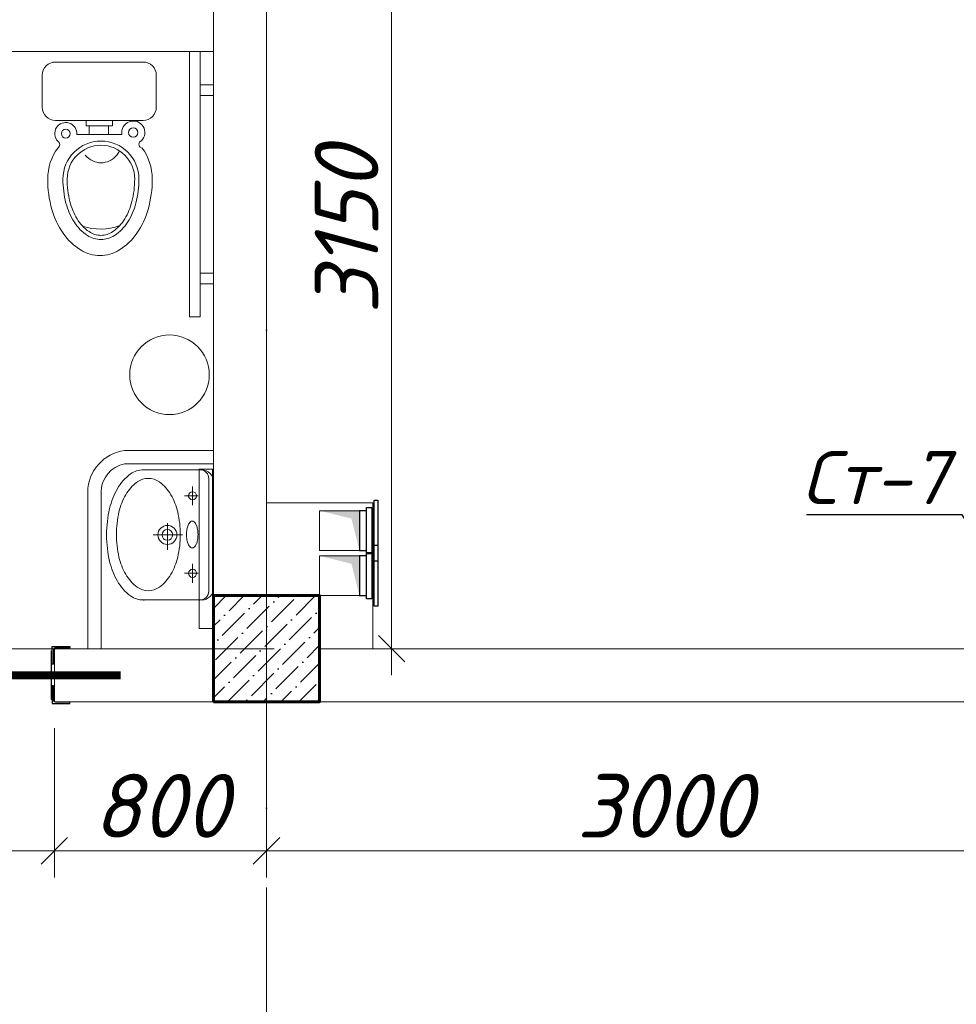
# Model space of a CAD drawing. Header units: millimetres. Extents: x 363306 to 7757304, y 1022887 to 1207196.
# Tile 141 of 256: x 929132 to 932662, y 1077997 to 1081707. Entities that reach past the tile are written whole.
import ezdxf
from ezdxf import colors
from ezdxf.entities.mleader import LeaderData, LeaderLine
from ezdxf.math import Vec2, Vec3

# ---------------------------------------------------------------- set-up
doc = ezdxf.new("R2010")
doc.units = ezdxf.units.MM
doc.linetypes.add('ACAD_ISO10W100', pattern=[18, 12, -3, 0, -3])
for name, color, linetype, lineweight in [('.', 7, 'Continuous', 15), ('5   0.30', 1, 'Continuous', 30), ('ACO-текст', 7, 'Continuous', 20), ('размеры', 12, 'Continuous', 15), ('Сантехника', 150, 'Continuous', 13)]:
    doc.layers.add(name, color=color, linetype=linetype, lineweight=lineweight)
doc.layers.add('0 @ 100', color=7, linetype='Continuous')
doc.layers.add('kcd_tx', color=7, linetype='Continuous')
doc.styles.add('ISOCPEUR', font='isocpeur.TTF')
doc.styles.add('PDF ISOCPEUR Italic', font='isocpeui.ttf')
doc.styles.get("Standard").update_dxf_attribs({"font": 'isocpeui.ttf'})
doc.styles.add('ГОСТ 2.304', font='isocpeui.ttf')
doc.dimstyles.new('Санжар', dxfattribs={"dimtxt": 240, "dimasz": 200, "dimexe": 200, "dimexo": 200, "dimgap": 50, "dimtad": 1, "dimdec": 0, "dimtxsty": 'Standard', "dimblk": 'OBLIQUE', "dimcen": 2.5, "dimdle": 200, "dimclrd": 152, "dimclre": 152, "dimclrt": 152, "dimadec": 0, "dimazin": 0, "dimtfac": 1, "dimtdec": 0, "dimtmove": 0, "dimatfit": 3, "dimldrblk": 'OBLIQUE', "dimfxl": 0, "dimlwd": 0, "dimlwe": 0, "dimarcsym": 0})

# ---------------------------------------------------------------- blocks, each defined once
blk = doc.blocks.new('Раковина')
at = {"layer": 'Сантехника'}
for p, q in [((-272.7, -142), (-272.7, 108.5)), ((272.7, 108.5), (272.7, -142)), ((0, -61.3), (0, 61.3)), ((49.5, 1.4), (-63, 1.4)), ((-161, -127), (-161, -69.9)), ((164.1, -127), (164.1, -69.9)), ((-121.4, -104.1), (-200.6, -104.1)), ((203.6, -104.1), (124.5, -104.1)), ((-239.8, -172), (0, -172)), ((0, -192), (-222.7, -192)), ((239.8, -172), (0, -172)), ((222.7, -192), (0, -192))]:
    blk.add_line(p, q, dxfattribs=at)
for centre, radius in [((0, 1.4), 39.9), ((0, 1.4), 22.4), ((-161, -104.1), 17.1), ((164.1, -104.1), 17.1)]:
    blk.add_circle(centre, radius, dxfattribs=at)
for centre, radius, start, end in [((-1.8, -218.2), 474.6, 90, 103.2739), ((-1.8, -218.2), 474.6, 89.7855, 90), ((1.8, -218.2), 474.6, 90, 90.2145), ((1.8, -218.2), 474.6, 76.7261, 90), ((-95.9, 39.7), 197.4, 119.663, 143.9722), ((-39.1, -60), 312.1, 103.2739, 119.663), ((1.5, -196.6), 412, 90, 103.2739), ((1.5, -196.6), 412, 76.7261, 90), ((39.1, -60), 312.1, 60.337, 76.7261), ((95.9, 39.7), 197.4, 36.0278, 60.337), ((-80.1, 27.3), 171.3, 119.663, 143.9722), ((-30.9, -59.3), 270.9, 103.2739, 119.663), ((33.9, -59.3), 270.9, 60.337, 76.7261), ((83.2, 27.3), 171.3, 36.0278, 60.337), ((-181.5, 102), 91.5, 143.9722, 180), ((-154.5, 81.3), 79.4, 143.9722, 180), ((157.6, 81.3), 79.4, 0, 36.0278), ((181.5, 102), 91.5, 0, 36.0278), ((-181.5, 102), 91.5, 180, 184.1196), ((181.5, 102), 91.5, 355.8804, 0), ((-154.5, 81.3), 79.4, 180, 216.0278), ((157.6, 81.3), 79.4, 323.9722, 0), ((-80.1, 135.4), 171.3, 216.0278, 240.337), ((83.2, 135.4), 171.3, 299.663, 323.9722), ((-30.9, 221.9), 270.9, 240.337, 256.7261), ((33.9, 221.9), 270.9, 283.2739, 299.663), ((1.5, 359.2), 412, 256.7261, 270), ((-7.8, -156), 76.8, 100.124, 113.3198), ((1.5, -208.6), 130.2, 90, 100.124), ((1.5, 359.2), 412, 270, 283.2739), ((1.5, -208.6), 130.2, 79.876, 90), ((10.9, -156), 76.8, 66.6802, 79.876), ((-43.2, -102.7), 11.5, 136.143, 180), ((-43.2, -102.7), 11.5, 180, 223.857), ((-22.1, -123.1), 40.8, 113.3198, 136.143), ((-22.1, -82.4), 40.8, 223.857, 246.6802), ((-7.8, -49.4), 76.8, 246.6802, 259.876), ((10.9, -49.4), 76.8, 280.124, 293.3198), ((25.2, -123.1), 40.8, 43.857, 66.6802), ((25.2, -82.4), 40.8, 293.3198, 316.143), ((46.3, -102.7), 11.5, 0, 43.857), ((46.3, -102.7), 11.5, 316.143, 0), ((-235.8, -135.2), 37.1, 180, 270), ((-222.7, -142), 50, 180, 270), ((1.5, 3.2), 130.2, 259.876, 270), ((1.5, 3.2), 130.2, 270, 280.124), ((222.7, -142), 50, 270, 0), ((235.8, -135.2), 37.1, 270, 0)]:
    blk.add_arc(centre, radius, start, end, dxfattribs=at)
blk = doc.blocks.new('42')
at = {"layer": 'Сантехника', "lineweight": 15, "ltscale": 5}
for p, q in [((16810613.9, -7008752.9), (16810733.9, -7008752.9)), ((16810613.9, -7008752.9), (16810733.9, -7008752.9)), ((16810563.9, -7009132.9), (16810563.9, -7008802.9)), ((16810563.9, -7009132.9), (16810563.9, -7008802.9)), ((16810783.9, -7008802.9), (16810783.9, -7009132.9)), ((16810783.9, -7008802.9), (16810783.9, -7009132.9)), ((16810836.8, -7008930.3), (16810836.8, -7008883.1)), ((16810836.8, -7008930.3), (16810836.8, -7008883.1)), ((16810783.9, -7008918.1), (16810804.6, -7008918.1)), ((16810783.9, -7009017.7), (16810783.9, -7008918.1)), ((16810783.9, -7008918.1), (16810804.6, -7008918.1)), ((16810783.9, -7009017.7), (16810783.9, -7008918.1)), ((16810804.6, -7008918.1), (16810804.6, -7008930.3)), ((16810804.6, -7008918.1), (16810804.6, -7008930.3)), ((16810804.6, -7008930.3), (16810836.8, -7008930.3)), ((16810804.6, -7008930.3), (16810804.6, -7009002)), ((16810804.6, -7008930.3), (16810836.8, -7008930.3)), ((16810804.6, -7008930.3), (16810804.6, -7009002)), ((16810836.8, -7009002), (16810836.8, -7008930.3)), ((16810836.8, -7009002), (16810836.8, -7008930.3)), ((16810804.6, -7009002), (16810804.6, -7009017.7)), ((16810838.9, -7009002), (16810804.6, -7009002)), ((16810804.6, -7009002), (16810804.6, -7009017.7)), ((16810838.9, -7009002), (16810804.6, -7009002)), ((16810836.8, -7009053.1), (16810836.8, -7009002)), ((16810836.8, -7009053.1), (16810836.8, -7009002)), ((16810804.6, -7009017.7), (16810783.9, -7009017.7)), ((16810804.6, -7009017.7), (16810783.9, -7009017.7)), ((16810733.9, -7009182.9), (16810613.9, -7009182.9)), ((16810733.9, -7009182.9), (16810613.9, -7009182.9))]:
    blk.add_line(p, q, dxfattribs=at)
for centre, radius in [((16810833.5, -7008841.6), 16.8), ((16810833.5, -7008841.6), 16.8), ((16810829.9, -7009096.1), 17.7), ((16810829.9, -7009096.1), 17.7)]:
    blk.add_circle(centre, radius, dxfattribs=at)
for centre, radius, start, end in [((16810613.9, -7008802.9), 50, 90, 180), ((16810613.9, -7008802.9), 50, 90, 180), ((16810733.9, -7008802.9), 50, 0, 90), ((16810733.9, -7008802.9), 50, 0, 90), ((16811005, -7008970.5), 197.2, 90, 126.6276), ((16811005, -7008970.5), 197.2, 90, 126.6276), ((16811005, -7008970.5), 197.2, 90, 126.6276), ((16811005, -7008970.5), 197.2, 90, 126.6276), ((16811005, -7009191.7), 418.4, 74.1534, 90), ((16811005, -7009191.7), 418.4, 74.1534, 90), ((16811005, -7009191.7), 418.4, 74.1534, 90), ((16811005, -7009191.7), 418.4, 74.1534, 90), ((16810833.5, -7008841.6), 41.7, 46.3561, 274.5234), ((16810833.5, -7008841.6), 41.7, 46.3561, 274.5234), ((16810875.1, -7008804), 14.8, 210.1316, 329.8684), ((16810875.1, -7008804), 14.8, 210.1316, 329.8684), ((16811035.9, -7009082.9), 305.2, 55.5781, 74.1534), ((16811005, -7008974.1), 143.4, 90, 270), ((16811005, -7008974.1), 143.4, 90, 270), ((16811005, -7008974.1), 127.3, 90, 270), ((16811005, -7008974.1), 127.3, 90, 270), ((16811005, -7009191.8), 361.1, 75.3961, 90), ((16811005, -7009191.8), 361.1, 75.3961, 90), ((16811005, -7009199), 352.3, 76.0396, 90), ((16811005, -7009199), 352.3, 76.0396, 90), ((16811032.6, -7009088), 237.8, 59.0295, 76.0396), ((16811032.6, -7009088), 237.8, 59.0295, 76.0396), ((16811033, -7009084.4), 250.1, 57.8288, 75.3961), ((16811033, -7009084.4), 250.1, 57.8288, 75.3961), ((16811083.1, -7009014), 221.7, 31.1508, 55.5781), ((16811074.6, -7009017.9), 156.2, 34.6124, 59.0295), ((16811074.6, -7009017.9), 156.2, 34.6124, 59.0295), ((16811075.6, -7009016.6), 170.1, 33.3646, 57.8288), ((16811075.6, -7009016.6), 170.1, 33.3646, 57.8288), ((16811155.1, -7008970.5), 137.7, 0, 31.1508), ((16810858.9, -7008981.6), 86.5, 26.3453, 50.0898), ((16810858.9, -7008981.6), 86.5, 26.3453, 50.0898), ((16810980.2, -7008972.3), 213, 339.9995, 18.4846), ((16810980.2, -7008972.3), 213, 339.9995, 18.4846), ((16811138.2, -7008974.1), 78.9, 0, 34.6124), ((16811138.2, -7008974.1), 78.9, 0, 34.6124), ((16811140.3, -7008974.1), 92.6, 0, 33.3646), ((16811140.3, -7008974.1), 92.6, 0, 33.3646), ((16810873.2, -7008974.5), 70.5, 0, 26.3453), ((16810873.2, -7008974.5), 70.5, 0, 26.3453), ((16811138.2, -7008974.1), 78.9, 325.3876, 0), ((16811138.2, -7008974.1), 78.9, 325.3876, 0), ((16811140.3, -7008974.1), 92.6, 326.6354, 0), ((16811140.3, -7008974.1), 92.6, 326.6354, 0), ((16811155.1, -7008970.5), 137.7, 328.8492, 0), ((16810858.9, -7008967.4), 86.5, 309.9102, 333.6547), ((16810858.9, -7008967.4), 86.5, 309.9102, 333.6547), ((16810873.2, -7008974.5), 70.5, 333.6547, 0), ((16810873.2, -7008974.5), 70.5, 333.6547, 0), ((16810849.6, -7008956.3), 101, 299.2377, 309.9102), ((16810849.6, -7008956.3), 101, 299.2377, 309.9102), ((16811074.6, -7008930.2), 156.2, 300.9705, 325.3876), ((16811074.6, -7008930.2), 156.2, 300.9705, 325.3876), ((16811075.6, -7008931.5), 170.1, 302.1712, 326.6354), ((16811075.6, -7008931.5), 170.1, 302.1712, 326.6354), ((16811083.1, -7008927), 221.7, 304.4219, 328.8492), ((16811083.1, -7008927), 221.7, 304.4219, 328.8492), ((16810829.9, -7009096.1), 43.6, 80.8208, 316.5729), ((16810829.9, -7009096.1), 43.6, 80.8208, 316.5729), ((16811032.6, -7008860.1), 237.8, 283.9604, 300.9705), ((16811032.6, -7008860.1), 237.8, 283.9604, 300.9705), ((16811033, -7008863.7), 250.1, 284.6039, 302.1712), ((16811033, -7008863.7), 250.1, 284.6039, 302.1712), ((16810873.9, -7009130.9), 13.6, 20.6387, 159.3613), ((16810873.9, -7009130.9), 13.6, 20.6387, 159.3613), ((16811005, -7008749.1), 352.3, 270, 283.9604), ((16811005, -7008749.1), 352.3, 270, 283.9604), ((16811005, -7008756.3), 361.1, 270, 284.6039), ((16811005, -7008756.3), 361.1, 270, 284.6039), ((16811035.9, -7008858.1), 305.2, 285.8466, 304.4219), ((16811035.9, -7008858.1), 305.2, 285.8466, 304.4219), ((16810613.9, -7009132.9), 50, 180, 270), ((16810613.9, -7009132.9), 50, 180, 270), ((16810733.9, -7009132.9), 50, 270, 0), ((16810733.9, -7009132.9), 50, 270, 0), ((16811005, -7008970.5), 197.2, 233.3724, 270), ((16811005, -7008970.5), 197.2, 233.3724, 270), ((16811005, -7008749.3), 418.4, 270, 285.8466), ((16811005, -7008749.3), 418.4, 270, 285.8466)]:
    blk.add_arc(centre, radius, start, end, dxfattribs=at)
at = {"layer": 'Сантехника', "lineweight": 5}
for centre, radius, start, end in [((16811035.9, -7009082.9), 305.2, 55.5781, 74.1534), ((16811083.1, -7009014), 221.7, 31.1508, 55.5781)]:
    blk.add_arc(centre, radius, start, end, dxfattribs=at)
blk = doc.blocks.new('EBF')
at = {"color": 5, "lineweight": 30, "ltscale": 100}
for points in [[(1294386.3, 1827283.5), (1294536.3, 1827283.5), (1294536.3, 1827310.5), (1294386.3, 1827310.5)], [(1294373.8, 1827283.5), (1294548.8, 1827283.5), (1294548.8, 1827263.5), (1294373.8, 1827263.5)], [(1294346.3, 1827255.5), (1294576.3, 1827255.5), (1294576.3, 1827240.5), (1294346.3, 1827240.5)]]:
    blk.add_lwpolyline(points, close=True, dxfattribs=at)
blk = doc.blocks.new('*U25')
at = {"color": 0, "linetype": 'ByBlock', "lineweight": -2, "ltscale": 100}
blk.add_lwpolyline([(0, 0), (63, 0), (63, 2.7, 0.414214), (60.7, 5), (12, 5, -0.414214), (5, 12), (5, 60.7, 0.414214), (2.7, 63), (0, 63)], format="xyb", close=True, dxfattribs=at)
blk = doc.blocks.new('_Oblique')
at = {"color": 0, "linetype": 'ByBlock', "lineweight": -2}
blk.add_line((-0.5, -0.5), (0.5, 0.5), dxfattribs=at)
blk = doc.blocks.new('*D663')
at = {"layer": 'Defpoints', "color": 0, "lineweight": 25, "transparency": 16777216}
for p in [(928212.3, 1079137), (929262.3, 1079137), (929262.3, 1078575)]:
    blk.add_point(p, dxfattribs=at)
at = {"layer": 'kcd_tx', "lineweight": 0, "transparency": 16777216}
for p, q in [((928212.3, 1079037), (928212.3, 1078475)), ((929262.3, 1079037), (929262.3, 1078475)), ((928112.3, 1078575), (929362.3, 1078575))]:
    blk.add_line(p, q, dxfattribs=at)
at = {"layer": 'kcd_tx', "lineweight": 0, "transparency": 16777216, "xscale": 100, "yscale": 100, "zscale": 100, "rotation": 180}
blk.add_blockref('_Oblique', (928212.3, 1078575), dxfattribs=at)
at = {"layer": 'kcd_tx', "lineweight": 0, "transparency": 16777216, "xscale": 100, "yscale": 100, "zscale": 100}
blk.add_blockref('_Oblique', (929262.3, 1078575), dxfattribs=at)
at = {"layer": 'kcd_tx', "lineweight": 30, "transparency": 16777216, "insert": (928737.3, 1078745), "char_height": 240, "attachment_point": 5}
blk.add_mtext('1050', dxfattribs=at)
blk = doc.blocks.new('*D664')
at = {"layer": 'Defpoints', "color": 0, "lineweight": 25, "transparency": 16777216}
for p in [(929262.3, 1079137), (930062.3, 1079137), (930062.3, 1078575)]:
    blk.add_point(p, dxfattribs=at)
at = {"layer": 'kcd_tx', "lineweight": 0, "transparency": 16777216}
for p, q in [((929262.3, 1079037), (929262.3, 1078475)), ((930062.3, 1079037), (930062.3, 1078475)), ((929162.3, 1078575), (930162.3, 1078575))]:
    blk.add_line(p, q, dxfattribs=at)
at = {"layer": 'kcd_tx', "lineweight": 0, "transparency": 16777216, "xscale": 100, "yscale": 100, "zscale": 100, "rotation": 180}
blk.add_blockref('_Oblique', (929262.3, 1078575), dxfattribs=at)
at = {"layer": 'kcd_tx', "lineweight": 0, "transparency": 16777216, "xscale": 100, "yscale": 100, "zscale": 100}
blk.add_blockref('_Oblique', (930062.3, 1078575), dxfattribs=at)
at = {"layer": 'kcd_tx', "lineweight": 30, "transparency": 16777216, "insert": (929662.3, 1078745), "char_height": 240, "attachment_point": 5}
blk.add_mtext('800', dxfattribs=at)
blk = doc.blocks.new('*D701')
at = {"layer": 'Defpoints', "color": 0, "lineweight": 25, "transparency": 16777216}
for p in [(930062.3, 1082487), (930533.7, 1082487), (930162.3, 1079337)]:
    blk.add_point(p, dxfattribs=at)
at = {"layer": 'kcd_tx', "lineweight": 0, "transparency": 16777216}
for p, q in [((930533.7, 1079237), (930533.7, 1082587)), ((930162.3, 1082487), (930633.7, 1082487)), ((930262.3, 1079337), (930633.7, 1079337))]:
    blk.add_line(p, q, dxfattribs=at)
at = {"layer": 'kcd_tx', "lineweight": 0, "transparency": 16777216, "xscale": 100, "yscale": 100, "zscale": 100}
for p, rotation in [((930533.7, 1082487), 90), ((930533.7, 1079337), 270)]:
    blk.add_blockref('_Oblique', p, dxfattribs=dict(at, rotation=rotation))
at = {"layer": 'kcd_tx', "lineweight": 30, "transparency": 16777216, "insert": (930363.7, 1080912), "char_height": 240, "attachment_point": 5, "rotation": 90}
blk.add_mtext('3150', dxfattribs=at)
blk = doc.blocks.new('*D709')
at = {"layer": 'Defpoints', "color": 0, "lineweight": 25, "transparency": 16777216}
for p in [(930062.3, 1079137), (933062.3, 1079144.9), (933062.3, 1078575)]:
    blk.add_point(p, dxfattribs=at)
at = {"layer": 'kcd_tx', "lineweight": 0, "transparency": 16777216}
for p, q in [((933062.3, 1079044.9), (933062.3, 1078475)), ((930062.3, 1079037), (930062.3, 1078475)), ((929962.3, 1078575), (933162.3, 1078575))]:
    blk.add_line(p, q, dxfattribs=at)
at = {"layer": 'kcd_tx', "lineweight": 0, "transparency": 16777216, "xscale": 100, "yscale": 100, "zscale": 100, "rotation": 180}
blk.add_blockref('_Oblique', (930062.3, 1078575), dxfattribs=at)
at = {"layer": 'kcd_tx', "lineweight": 0, "transparency": 16777216, "xscale": 100, "yscale": 100, "zscale": 100}
blk.add_blockref('_Oblique', (933062.3, 1078575), dxfattribs=at)
at = {"layer": 'kcd_tx', "lineweight": 30, "transparency": 16777216, "insert": (931562.3, 1078745), "char_height": 240, "attachment_point": 5}
blk.add_mtext('3000', dxfattribs=at)
blk = doc.blocks.new('rttgrtwr')
at = {"color": 116, "lineweight": 0, "true_color": 0x136734, "const_width": 30}
blk.add_lwpolyline([(632984.7, 1826860), (634534.7, 1826860)], dxfattribs=at)
at = {"layer": '5   0.30', "color": 5, "lineweight": 30, "ltscale": 200}
for p, q in [((633246.9, 1826952.1), (633246.9, 1826767.9)), ((634272.5, 1826952.1), (634272.5, 1826767.9))]:
    blk.add_line(p, q, dxfattribs=at)
at = {"layer": '5   0.30', "color": 5, "lineweight": 30, "ltscale": 200, "yscale": 1.05763968, "zscale": 1.05763968, "rotation": 180}
for p, xscale in [((633242.8, 1826968.4), 1.05763968), ((634276.6, 1826968.4), -1.05763968)]:
    blk.add_blockref('*U25', p, dxfattribs=dict(at, xscale=xscale))
at = {"layer": '5   0.30', "color": 5, "lineweight": 30, "ltscale": 200, "extrusion": (0, 0, -1), "yscale": 1.05763968, "zscale": -1.05763968}
for p, xscale in [((-633242.8, 1826753.5), 1.05763968), ((-634276.6, 1826753.5), -1.05763968)]:
    blk.add_blockref('*U25', p, dxfattribs=dict(at, xscale=xscale))
at = {"color": 18, "lineweight": 0, "true_color": 0x000000, "insert": (633436.5, 1827218.6), "char_height": 200, "width": 262.818, "attachment_point": 1}
blk.add_mtext('{\\C116;\\c3434259;Пм-1}', dxfattribs=at)
ml = blk.add_multileader_mtext('Standard')
ml.set_content('{\\fISOCPEUR|b0|i1|c204|p34;\\C5;Ст-5}', color=256, style='ISOCPEUR')
ml.set_leader_properties()
ml.build(insert=Vec2(0, 0))
ml.multileader.update_dxf_attribs({"text_left_attachment_type": 6, "text_right_attachment_type": 6, "dogleg_length": 0.208, "arrow_head_size": 187.5, "scale": 100})
ctx = ml.context
ctx.base_point, ctx.scale, ctx.char_height, ctx.arrow_head_size, ctx.landing_gap_size, ctx.plane_origin = Vec3(633482.9, 1827427), 100, 200, 187.5, 0, Vec3(637872.8, 1828882)
ctx.left_attachment, ctx.right_attachment, ctx.text_align_type = 6, 6, 1
notes = []
notes.append((ctx, [(1, (1, 1, 0), (634111.3, 1827427), (-1, 0), 20.8, [(2, [(633242.8, 1826968.4)], 0, []), (1, [(634295.3, 1826960), (634295.3, 1826960)], 0, [])])]))
ctx.mtext.insert, ctx.mtext.alignment, ctx.mtext.flow_direction = Vec3(633786.7, 1827667), 2, 5
for ctx, leaders in notes:
    for number, flags, end, landing, length, lines in leaders:
        leader = LeaderData()
        leader.index, (leader.has_last_leader_line, leader.has_dogleg_vector, leader.attachment_direction) = number, flags
        leader.last_leader_point, leader.dogleg_vector, leader.dogleg_length = Vec3(end), Vec3(landing), length
        for number, points, colour, breaks in lines:
            line = LeaderLine()
            line.index, line.vertices, line.color, line.breaks = number, Vec3.list(points), colors.encode_raw_color(colour), breaks
            leader.lines.append(line)
        ctx.leaders.append(leader)

msp = doc.modelspace()

# ---------------------------------------------------------------- hatches: boundary and pattern name
at = {"layer": '.', "lineweight": 0, "ltscale": 100, "transparency": 33554687}
h = msp.add_hatch(color=256, dxfattribs=at)
h.dxf.hatch_style = 1
h.paths.add_polyline_path([(930262.268, 1079857.041), (930412.268, 1079857.041), (930412.268, 1079707.041), (930382.216, 1079826.99)])
h = msp.add_hatch(color=256, dxfattribs=at)
h.dxf.hatch_style = 1
h.paths.add_polyline_path([(930262.268, 1079687.041), (930412.268, 1079687.041), (930412.268, 1079537.041), (930382.216, 1079656.99)])
at = {"ltscale": 100}
h = msp.add_hatch(dxfattribs=at)
h.set_pattern_fill('ANSI36', color=256, scale=15, style=0)
h.set_pattern_definition([(45, (-16094700.283, 10262367.04), (25.25697034, 92.60889125), [119.0625, -23.8125, 0, -23.8125])])
h.paths.add_polyline_path([(930262.268, 1079537.041), (929862.268, 1079537.041), (929862.268, 1079137.041), (930262.268, 1079137.041)])

# ---------------------------------------------------------------- linework, layer by layer
at = {"color": 1, "linetype": 'ACAD_ISO10W100', "lineweight": 9, "ltscale": 100}
for p, q in [((930062.268, 1085637.041), (930062.268, 1065521.995)), ((953492.268, 1079337.041), (923748.61, 1079337.041))]:
    msp.add_line(p, q, dxfattribs=at)
at = {"lineweight": 0, "ltscale": 100}
for p, q in [((929862.268, 1079537.041), (929862.268, 1085437.041)), ((930062.268, 1079537.041), (930062.268, 1085437.041)), ((928212.267, 1081587.041), (929862.267, 1081587.041)), ((929862.267, 1079337.041), (929262.267, 1079337.041)), ((929262.267, 1079137.041), (929262.267, 1079337.041)), ((935862.268, 1079337.041), (930262.268, 1079337.041)), ((937412.268, 1079137.041), (929262.267, 1079137.041))]:
    msp.add_line(p, q, dxfattribs=at)
at = {"lineweight": 0}
for points in [[(929812.268, 1081586.972), (929812.159, 1080587.012), (929772.159, 1080587.012), (929772.268, 1081586.972)], [(929812.268, 1081461.698), (929812.268, 1081421.698), (929862.268, 1081421.698), (929862.268, 1081461.698)], [(929812.268, 1080712.286), (929812.268, 1080752.286), (929862.268, 1080752.286), (929862.268, 1080712.286)]]:
    msp.add_lwpolyline(points, close=True, dxfattribs=at)
at = {"lineweight": 0, "ltscale": 100}
for points in [[(929862.268, 1080083.522), (929527.109, 1080083.522)], [(929862.268, 1080033.522), (929527.109, 1080033.522)], [(929388.103, 1079337.041), (929388.103, 1079927.326)], [(929438.103, 1079337.041), (929438.103, 1079927.326)]]:
    msp.add_lwpolyline(points, dxfattribs=at)
for points in [[(929808.459, 1080013.188), (929858.459, 1080013.188), (929858.459, 1079413.188), (929808.459, 1079413.188)], [(930262.268, 1079857.041), (930412.268, 1079857.041), (930412.268, 1079707.041), (930262.268, 1079707.041)], [(930262.268, 1079687.041), (930412.268, 1079687.041), (930412.268, 1079537.041), (930262.268, 1079537.041)]]:
    msp.add_lwpolyline(points, close=True, dxfattribs=at)
at = {"color": 116, "lineweight": 0, "ltscale": 100, "true_color": 0x136734}
msp.add_lwpolyline([(930062.268, 1079887.041), (930462.268, 1079887.041), (930462.268, 1079337.041)], dxfattribs=at)
at = {"lineweight": 0, "ltscale": 100}
msp.add_circle((929696.182, 1080369.288), 150, dxfattribs=at)
for centre, radius, start, end in [((929547.147, 1079925.737), 159.052, 97.237452, 179.427622), ((929548.436, 1079925.249), 110.353, 101.143282, 178.92166)]:
    msp.add_arc(centre, radius, start, end, dxfattribs=at)
at = {"layer": 'размеры', "lineweight": 60, "ltscale": 5}
msp.add_lwpolyline([(929862.268, 1079137.041), (930262.268, 1079137.041), (930262.268, 1079537.041), (929862.268, 1079537.041)], close=True, dxfattribs=at)

# ---------------------------------------------------------------- block references
at = {"lineweight": 0, "xscale": -1, "rotation": 90}
msp.add_blockref('42', (-6079536.258, 17892111.499), dxfattribs=at)
at = {"color": 18, "lineweight": 0, "true_color": 0x000000}
msp.add_blockref('rttgrtwr', (294977.575, -747622.929), dxfattribs=at)
at = {"color": 2, "lineweight": 0, "rotation": 90.00000000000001}
for p in [(2757722.746, -214679.27), (2757722.746, -214849.27)]:
    msp.add_blockref('EBF', p, dxfattribs=at)
at = {"layer": 'Сантехника', "lineweight": 0, "extrusion": (0, 0, -1), "xscale": -0.8990186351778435, "yscale": 0.8990186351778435, "zscale": -0.8990186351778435, "rotation": 270}
msp.add_blockref('Раковина', (-929689.635, 1079765.733), dxfattribs=at)

# ---------------------------------------------------------------- texts
at = {"layer": '0 @ 100', "color": 7, "insert": (761996.908, 1075986.433), "char_height": 318.940213, "width": 19697.5359, "attachment_point": 4, "style": 'ГОСТ 2.304'}
msp.add_mtext('\\pi5457.36288;{\\fISOCPEUR|b1|i1|c204|p34;Характеристика участка строительства:\\P\\pi0;\\P}Расчетная зимняя температура воздух 15 °С.\\PСкоростной напор ветра   - 38кг/м2.\\PВес снегового покрова    - 50кг/м2.\\PКлассификация зданий по функциональной пожарной опасности - Ф 4.1 \\PКоэффициент надежности по назначению - 0.95\\P\\P^IПроектом разработано подъёмник для мало мобильных граждан населения грузоподъемностью 250 кг. скоростью 0,25 см/с. Двери шахт подъёмника противопожарные с пределом огнестойкости El 30. Подъёмники оборудованы кабинами габаритами 1500х1500 мм, ширина дверей кабины обеспечивает проезд инвалидной коляски. Для экстренных случаев подъёмник оснащен дополнительным аккумулятором и механическим спуском для безопасного спуска пассажира в нулевую отметку. Так же в дверях подъёмника установлены замки датчики которые открываются с ключевыми картами, чтобы открыть двери подъёмника.\\P^IС внешней и внутренней стороны наружных стен предусмотрено обшивка из аквапанелей толщиной 12,5мм с утеплением из минераловатной ваты на кварцевой основе, А =0,040 Вт/мС, толщиной 100мм. (по теплотехническому расчету). Наружная отделка из органическое стекло.\\P^IПодрядчик обязан предоставить заказчику сертификаты соответствия и пожарной безопасности на фасадную систему и все применяемые в данной системе материалы и изделия.\\PКонструкции, изделия и материалы применены по действующим стандартам, ТУ, сертификатам. На путях эвакуации используются отделочные материалы, соответствующие требованиям п. 5.25 ШНК 2.01.02-04.\\PОтделка стен с внутренней стороны окраска водоэмульсионными красками светлых тонов. Во внутренней и наружной отделке использованы современные отделочные материалы используемые на территории Республики Узбекистан.\\P^IКрыша - скатная из металлических профилированных листов с полимерными покрытиями с обеих сторон толщ.0,55мм по металлическим конструкциям.\\P^IПо периметру наружных стен устраивается бетонная отмостка. Бетон кл.В 7,5 шириной 1000 мм, толщиной 50 мм по гравийному основанию толщиной 100 мм -150 мм.\\P^IВсе строительно-монтажные работы вести согласно указаний соответствующих строительных норм и проекта производства работ (П.П.Р.) на основании ШНК 3.01.01 - 03 и КМК 3.01.02 - 00.', dxfattribs=at)
at = {"layer": 'ACO-текст', "insert": (672490.308, 1084593.003), "char_height": 300, "width": 19682.58846, "attachment_point": 1, "style": 'PDF ISOCPEUR Italic'}
msp.add_mtext('\\pi-600,l900,t900;{\\H1.1429x;\\C0;Примечание:}\\P1.^IОбщие указания и грунтовые условия смотри на листе КP-7. \\P2.^IСоединения пересечений стержней арматуры выполнять вязаными стальной  отожженной проволокой d=0.8-1.0мм.\\P3.^IСтыки арматуры должны иметь длину перепуска  L=600мм для d=16А400, L=800мм для d=20А400, L=900мм для d=22А400 \\P4.^IСтыки стержней внахлестку должны располагаться вразбежку. При этом площадь сечения рабочих стержней, стыкуемых в одном месте, должна быть не более 50% общей плошади сечения арматуры. \\P5.^IУказания по выполнению арматурных, опалубочных, бетонных работ, допуски при установке арматуры и опалубки, устройству рабочих швов, уходу за бетоном см. КМК 3.03.01-98.', dxfattribs=at)

# ---------------------------------------------------------------- dimensions: what is measured, and where the dimension line sits
at = {"layer": 'kcd_tx', "color": 244, "lineweight": 30, "true_color": 0x991b1e}
dim = msp.add_linear_dim(base=(930533.716, 1082487.041), p1=(930162.268, 1079337.041), p2=(930062.268, 1082487.041), angle=90, dimstyle='Санжар', override={"dimasz": 100, "dimexe": 100, "dimexo": 100, "dimdle": 100, "dimclrd": 256, "dimclre": 256, "dimclrt": 256, "dimtmove": 1, "dimfxl": 0, "dimarcsym": 2}, dxfattribs=at)
dim.commit()
dim.dimension.update_dxf_attribs({"geometry": '*D701', "text_midpoint": (930363.716, 1080912.041)})
for base, p1, p2, picture, middle in [((929262.267, 1078574.985), (928212.267, 1079137.041), (929262.267, 1079137.041), '*D663', (928737.267, 1078744.985)), ((930062.268, 1078574.985), (929262.267, 1079137.041), (930062.268, 1079137.041), '*D664', (929662.267, 1078744.985)), ((933062.268, 1078574.985), (930062.268, 1079137.041), (933062.268, 1079144.946), '*D709', (931562.268, 1078744.985))]:
    dim = msp.add_linear_dim(base=base, p1=p1, p2=p2, dimstyle='Санжар', override={"dimasz": 100, "dimexe": 100, "dimexo": 100, "dimdle": 100, "dimclrd": 256, "dimclre": 256, "dimclrt": 256, "dimtmove": 1, "dimfxl": 0, "dimarcsym": 2}, dxfattribs=at)
    dim.commit()
    dim.dimension.update_dxf_attribs({"geometry": picture, "text_midpoint": middle})

# ---------------------------------------------------------------- leaders
ml = msp.add_multileader_mtext('Standard')
ml.set_content('{\\fISOCPEUR|b0|i1|c204|p34;\\C5;Ст-7}', color=256, style='ISOCPEUR')
ml.set_leader_properties()
ml.build(insert=Vec2(0, 0))
ml.multileader.update_dxf_attribs({"text_left_attachment_type": 6, "text_right_attachment_type": 6, "dogleg_length": 0.208, "arrow_head_size": 187.5, "scale": 100})
ctx = ml.context
ctx.base_point, ctx.scale, ctx.char_height, ctx.arrow_head_size, ctx.landing_gap_size, ctx.plane_origin = Vec3(932045.727, 1079841.82), 100, 200, 187.5, 0, Vec3(928479.711, 1078204.207)
ctx.left_attachment, ctx.right_attachment, ctx.text_align_type = 6, 6, 1
notes = []
notes.append((ctx, [(0, (1, 1, 0), (932684.425, 1079841.82), (-1, 0), 20.819, [(1, [(932684.425, 1079841.82), (933062.268, 1079237.041), (933062.268, 1079237.041)], 0, [])])]))
ctx.mtext.insert, ctx.mtext.width, ctx.mtext.alignment, ctx.mtext.flow_direction = Vec3(932354.667, 1080081.82), 601.21212, 2, 5
for ctx, leaders in notes:
    for number, flags, end, landing, length, lines in leaders:
        leader = LeaderData()
        leader.index, (leader.has_last_leader_line, leader.has_dogleg_vector, leader.attachment_direction) = number, flags
        leader.last_leader_point, leader.dogleg_vector, leader.dogleg_length = Vec3(end), Vec3(landing), length
        for number, points, colour, breaks in lines:
            line = LeaderLine()
            line.index, line.vertices, line.color, line.breaks = number, Vec3.list(points), colors.encode_raw_color(colour), breaks
            leader.lines.append(line)
        ctx.leaders.append(leader)

doc.saveas('drawing.dxf')
